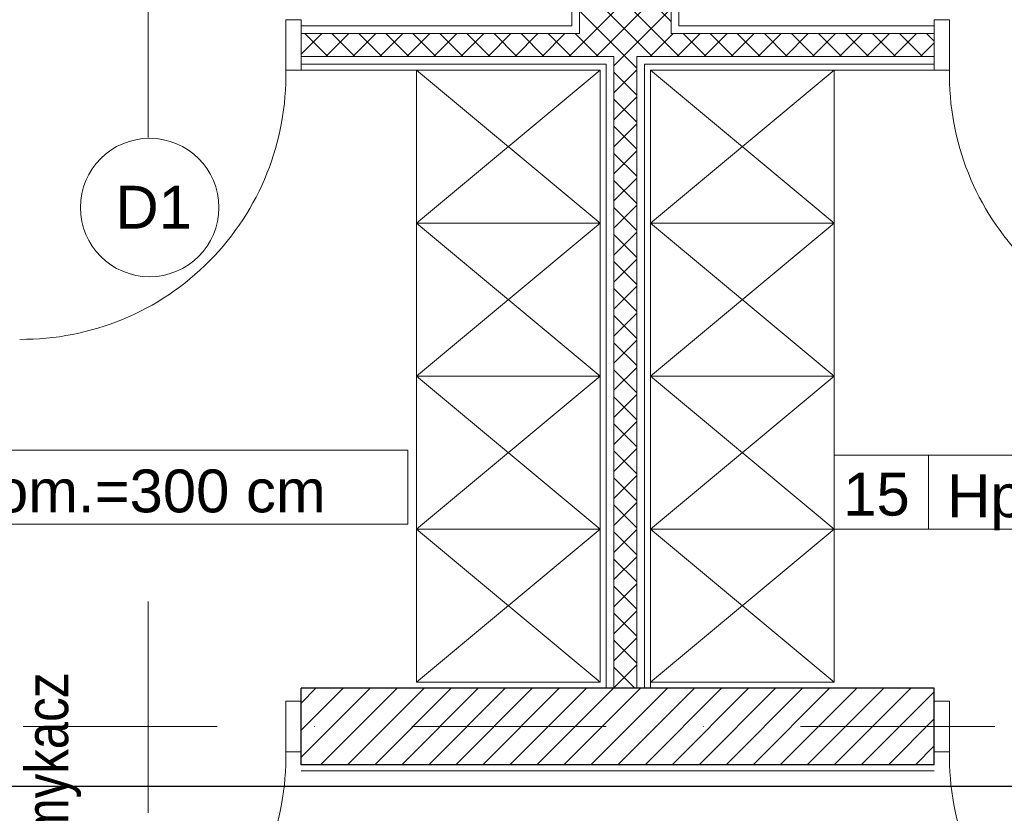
# Model space of a CAD drawing. Header units: metres. Extents: x 10441 to 19716, y -6570 to 1447.
# Tile 60 of 136: x 15706 to 16028, y -3650 to -3391. Entities that reach past the tile are written whole.
import ezdxf
from ezdxf.enums import TextEntityAlignment as Align

# ---------------------------------------------------------------- set-up
doc = ezdxf.new("R2010")
doc.units = ezdxf.units.M
doc.header["$MEASUREMENT"] = 0
doc.linetypes.add('DASHDOT', pattern=[25.4, 12.7, -6.35, 0, -6.35])
for name, color, linetype, lineweight in [('#elektryczne', 8, 'Continuous', 20), ('A_DRZWI', 8, 'Continuous', 5), ('A_HACZE', 8, 'Continuous', 5), ('A_OSIE', 8, 'Continuous', 13), ('A_OZACZENIE DRZWI', 8, 'Continuous', 13), ('A_OZNACZENIA OKIEN', 8, 'Continuous', 13), ('A_PROJEKTOWANE ŚCIANY MUROWANE NOŚNE', 8, 'Continuous', 30), ('A_SCIANY DZIALOWE GK', 8, 'Continuous', 5), ('A_TABELKI POM.', 8, 'Continuous', 20), ('A_TYNK', 8, 'Continuous', 5), ('A_WYMIARY WEWNETRZNE', 8, 'Continuous', 18), ('A_WYPOSAZENIE', 8, 'Continuous', 5), ('EB_CCTV', 4, 'Continuous', 5)]:
    doc.layers.add(name, color=color, linetype=linetype, lineweight=lineweight)
doc.layers.add('A_PPOŻ', color=8, linetype='Continuous')
doc.styles.add('ARIAL', font='arial.ttf')
doc.styles.add('GENERATED_STYLE_2', font='ARIALN.TTF')
doc.styles.add('m1_romans', font='romans.shx', dxfattribs={"width": 0.8})

# ---------------------------------------------------------------- blocks, each defined once
blk = doc.blocks.new('podkład')
at = {"layer": 'A_DRZWI', "color": 8, "ltscale": 2}
for points in [[(11615.29, -1146.2), (11610.29, -1146.2), (11610.29, -1162.7), (11615.29, -1162.7)], [(11822.29, -1146.2), (11827.29, -1146.2), (11827.29, -1162.7), (11822.29, -1162.7)], [(11615.29, -1368.95), (11610.29, -1368.95), (11610.29, -1385.45), (11615.29, -1385.45)], [(11822.29, -1368.95), (11827.29, -1368.95), (11827.29, -1385.45), (11822.29, -1385.45)]]:
    blk.add_lwpolyline(points, close=True, dxfattribs=at)
for centre, start, end in [((11523.99, -1164.35), 269.5362, 1.0989), ((11913.59, -1164.35), 178.9011, 270.4638), ((11523.99, -1387.11), 269.5362, 1.0989), ((11913.59, -1387.11), 178.9011, 270.4638)]:
    blk.add_arc(centre, 86.32, start, end, dxfattribs=at)
at = {"layer": 'A_HACZE', "color": 8, "linetype": 'Continuous'}
for p, q in [((11736.29, -1146.75), (11706.29, -1116.75)), ((11736.29, -1124.83), (11702.91, -1158.2)), ((11738.89, -1158.2), (11706.29, -1125.59)), ((11730.05, -1158.2), (11706.29, -1134.43)), ((11736.29, -1133.66), (11711.75, -1158.2)), ((11736.29, -1142.5), (11717.54, -1161.25)), ((11725.04, -1162.02), (11706.29, -1143.27)), ((11622.02, -1150.7), (11615.29, -1157.44)), ((11623.99, -1158.2), (11616.49, -1150.7)), ((11630.86, -1150.7), (11623.36, -1158.2)), ((11632.83, -1158.2), (11625.33, -1150.7)), ((11639.7, -1150.7), (11632.2, -1158.2)), ((11641.66, -1158.2), (11634.16, -1150.7)), ((11648.54, -1150.7), (11641.04, -1158.2)), ((11650.5, -1158.2), (11643, -1150.7)), ((11657.38, -1150.7), (11649.88, -1158.2)), ((11659.34, -1158.2), (11651.84, -1150.7)), ((11666.22, -1150.7), (11658.72, -1158.2)), ((11668.18, -1158.2), (11660.68, -1150.7)), ((11675.06, -1150.7), (11667.56, -1158.2)), ((11677.02, -1158.2), (11669.52, -1150.7)), ((11683.9, -1150.7), (11676.4, -1158.2)), ((11685.86, -1158.2), (11678.36, -1150.7)), ((11692.74, -1150.7), (11685.24, -1158.2)), ((11694.7, -1158.2), (11687.2, -1150.7)), ((11701.57, -1150.7), (11694.07, -1158.2)), ((11703.54, -1158.2), (11696.04, -1150.7)), ((11712.38, -1158.2), (11704.88, -1150.7)), ((11736.93, -1150.7), (11729.43, -1158.2)), ((11745.77, -1150.7), (11738.27, -1158.2)), ((11747.73, -1158.2), (11740.23, -1150.7)), ((11754.61, -1150.7), (11747.11, -1158.2)), ((11756.57, -1158.2), (11749.07, -1150.7)), ((11763.45, -1150.7), (11755.95, -1158.2)), ((11765.41, -1158.2), (11757.91, -1150.7)), ((11772.28, -1150.7), (11764.78, -1158.2)), ((11774.25, -1158.2), (11766.75, -1150.7)), ((11781.12, -1150.7), (11773.62, -1158.2)), ((11783.09, -1158.2), (11775.59, -1150.7)), ((11789.96, -1150.7), (11782.46, -1158.2)), ((11791.92, -1158.2), (11784.42, -1150.7)), ((11798.8, -1150.7), (11791.3, -1158.2)), ((11800.76, -1158.2), (11793.26, -1150.7)), ((11807.64, -1150.7), (11800.14, -1158.2)), ((11809.6, -1158.2), (11802.1, -1150.7)), ((11816.48, -1150.7), (11808.98, -1158.2)), ((11818.44, -1158.2), (11810.94, -1150.7)), ((11822.29, -1153.21), (11819.78, -1150.7)), ((11822.29, -1153.73), (11817.82, -1158.2)), ((11725.04, -1162.59), (11717.54, -1170.09)), ((11725.04, -1170.86), (11717.54, -1163.36)), ((11725.04, -1171.43), (11717.54, -1178.93)), ((11725.04, -1179.7), (11717.54, -1172.2)), ((11725.04, -1180.27), (11717.54, -1187.77)), ((11725.04, -1188.54), (11717.54, -1181.04)), ((11725.04, -1189.11), (11717.54, -1196.61)), ((11725.04, -1197.38), (11717.54, -1189.88)), ((11725.04, -1197.95), (11717.54, -1205.45)), ((11725.04, -1206.22), (11717.54, -1198.72)), ((11725.04, -1206.79), (11717.54, -1214.29)), ((11725.04, -1215.05), (11717.54, -1207.55)), ((11725.04, -1215.63), (11717.54, -1223.13)), ((11725.04, -1223.89), (11717.54, -1216.39)), ((11725.04, -1224.46), (11717.54, -1231.96)), ((11725.04, -1232.73), (11717.54, -1225.23)), ((11725.04, -1233.3), (11717.54, -1240.8)), ((11725.04, -1241.57), (11717.54, -1234.07)), ((11725.04, -1242.14), (11717.54, -1249.64)), ((11725.04, -1250.41), (11717.54, -1242.91)), ((11725.04, -1250.98), (11717.54, -1258.48)), ((11725.04, -1259.25), (11717.54, -1251.75)), ((11725.04, -1259.82), (11717.54, -1267.32)), ((11725.04, -1268.09), (11717.54, -1260.59)), ((11725.04, -1268.66), (11717.54, -1276.16)), ((11725.04, -1276.93), (11717.54, -1269.43)), ((11725.04, -1277.5), (11717.54, -1285)), ((11725.04, -1285.77), (11717.54, -1278.27)), ((11725.04, -1286.34), (11717.54, -1293.84)), ((11725.04, -1294.6), (11717.54, -1287.1)), ((11725.04, -1295.17), (11717.54, -1302.67)), ((11725.04, -1303.44), (11717.54, -1295.94)), ((11725.04, -1304.01), (11717.54, -1311.51)), ((11725.04, -1312.28), (11717.54, -1304.78)), ((11725.04, -1312.85), (11717.54, -1320.35)), ((11725.04, -1321.12), (11717.54, -1313.62)), ((11725.04, -1321.69), (11717.54, -1329.19)), ((11725.04, -1329.96), (11717.54, -1322.46)), ((11725.04, -1330.53), (11717.54, -1338.03)), ((11725.04, -1338.8), (11717.54, -1331.3)), ((11725.04, -1339.37), (11717.54, -1346.87)), ((11725.04, -1347.64), (11717.54, -1340.14)), ((11725.04, -1348.21), (11717.54, -1355.71)), ((11725.04, -1356.48), (11717.54, -1348.98)), ((11725.04, -1357.05), (11717.54, -1364.55)), ((11724.42, -1364.7), (11717.54, -1357.81)), ((11637.84, -1364.69), (11615.29, -1387.25)), ((11629, -1364.69), (11615.29, -1378.41)), ((11620.16, -1364.69), (11615.29, -1369.57)), ((11646.68, -1364.69), (11621.67, -1389.7)), ((11655.52, -1364.69), (11630.51, -1389.7)), ((11664.35, -1364.7), (11639.35, -1389.7)), ((11673.19, -1364.7), (11648.19, -1389.7)), ((11682.03, -1364.7), (11657.03, -1389.7)), ((11690.87, -1364.7), (11665.87, -1389.7)), ((11699.71, -1364.7), (11674.71, -1389.7)), ((11708.55, -1364.7), (11683.54, -1389.7)), ((11717.39, -1364.7), (11692.38, -1389.7)), ((11726.22, -1364.7), (11701.22, -1389.7)), ((11735.06, -1364.7), (11710.06, -1389.7)), ((11743.9, -1364.7), (11718.9, -1389.7)), ((11752.74, -1364.7), (11727.74, -1389.7)), ((11761.58, -1364.7), (11736.58, -1389.7)), ((11770.42, -1364.7), (11745.41, -1389.7)), ((11779.25, -1364.7), (11754.25, -1389.7)), ((11788.09, -1364.7), (11763.09, -1389.7)), ((11796.93, -1364.7), (11771.93, -1389.7)), ((11805.77, -1364.7), (11780.77, -1389.7)), ((11814.61, -1364.7), (11789.61, -1389.7)), ((11822.29, -1365.86), (11798.45, -1389.7)), ((11822.29, -1374.7), (11807.29, -1389.7)), ((11822.29, -1383.54), (11816.12, -1389.7))]:
    blk.add_line(p, q, dxfattribs=at)
at = {"layer": 'A_OSIE', "color": 8, "linetype": 'DASHDOT', "ltscale": 5}
blk.add_line((14256.99, -1377.2), (10108.73, -1377.2), dxfattribs=at)
at = {"layer": 'A_OZACZENIE DRZWI', "color": 8}
for p, q in [((11565.29, -1184.65), (11565.29, -1115.63)), ((11565.29, -1405.41), (11565.29, -1336.38))]:
    blk.add_line(p, q, dxfattribs=at)
at = {"layer": 'A_PROJEKTOWANE ŚCIANY MUROWANE NOŚNE', "color": 8}
for p, q in [((11822.29, -1364.7), (11615.29, -1364.69)), ((11615.29, -1389.7), (11615.29, -1364.69)), ((11822.29, -1389.7), (11822.29, -1364.7)), ((11822.29, -1389.7), (11615.29, -1389.7))]:
    blk.add_line(p, q, dxfattribs=at)
at = {"layer": 'A_SCIANY DZIALOWE GK', "color": 8}
for p, q in [((11738.79, -1148.2), (11738.79, -933.39)), ((11736.29, -1150.7), (11736.29, -933.76)), ((11703.79, -1148.2), (11703.79, -938.61)), ((11706.29, -1150.7), (11706.29, -938.24)), ((11703.79, -1148.2), (11615.29, -1148.2)), ((11822.29, -1148.2), (11738.79, -1148.2)), ((11706.29, -1150.7), (11615.29, -1150.7)), ((11822.29, -1150.7), (11736.29, -1150.7)), ((11717.54, -1158.2), (11615.29, -1158.2)), ((11717.54, -1364.7), (11717.54, -1158.2)), ((11822.29, -1158.2), (11725.04, -1158.2)), ((11725.04, -1364.7), (11725.04, -1158.2)), ((11715.04, -1160.7), (11615.29, -1160.7)), ((11715.04, -1364.7), (11715.04, -1160.7)), ((11822.29, -1160.7), (11727.54, -1160.7)), ((11727.54, -1364.7), (11727.54, -1160.7))]:
    blk.add_line(p, q, dxfattribs=at)
at = {"layer": 'A_TYNK', "color": 8}
for p, q in [((11713.04, -1162.7), (11615.29, -1162.7)), ((11713.04, -1362.7), (11713.04, -1162.7)), ((11822.29, -1162.7), (11729.54, -1162.7)), ((11729.54, -1364.7), (11729.54, -1162.7)), ((11615.29, -1391.7), (11822.29, -1391.7))]:
    blk.add_line(p, q, dxfattribs=at)
at = {"layer": 'A_WYMIARY WEWNETRZNE', "color": 8, "linetype": 'Continuous'}
for p, q in [((11453.2, -1286.87), (11650.18, -1286.87)), ((11650.18, -1286.87), (11650.18, -1311.09)), ((11789.54, -1312.7), (11789.54, -1288.48)), ((11789.54, -1288.48), (11986.52, -1288.48)), ((11820.41, -1288.48), (11820.41, -1312.7)), ((11650.18, -1311.09), (11453.2, -1311.09)), ((11986.52, -1312.7), (11789.54, -1312.7))]:
    blk.add_line(p, q, dxfattribs=at)
blk.add_circle((11565.78, -1207.58), 22.63, dxfattribs=at)
at = {"layer": 'A_WYPOSAZENIE', "color": 8}
for p, q in [((11653.04, -1212.7), (11713.04, -1162.7)), ((11653.04, -1162.7), (11713.04, -1212.7)), ((11729.54, -1212.7), (11789.54, -1162.7)), ((11729.54, -1162.7), (11789.54, -1212.7)), ((11653.04, -1262.7), (11713.04, -1212.7)), ((11653.04, -1212.7), (11713.04, -1262.7)), ((11729.54, -1262.7), (11789.54, -1212.7)), ((11729.54, -1212.7), (11789.54, -1262.7)), ((11653.04, -1312.7), (11713.04, -1262.7)), ((11653.04, -1262.7), (11713.04, -1312.7)), ((11729.54, -1312.7), (11789.54, -1262.7)), ((11729.54, -1262.7), (11789.54, -1312.7)), ((11653.04, -1362.7), (11713.04, -1312.7)), ((11653.04, -1312.7), (11713.04, -1362.7)), ((11729.54, -1362.7), (11789.54, -1312.7)), ((11729.54, -1312.7), (11789.54, -1362.7))]:
    blk.add_line(p, q, dxfattribs=at)
for points in [[(11713.04, -1162.7), (11713.04, -1212.7), (11653.04, -1212.7), (11653.04, -1162.7)], [(11789.54, -1162.7), (11789.54, -1212.7), (11729.54, -1212.7), (11729.54, -1162.7)], [(11713.04, -1212.7), (11713.04, -1262.7), (11653.04, -1262.7), (11653.04, -1212.7)], [(11789.54, -1212.7), (11789.54, -1262.7), (11729.54, -1262.7), (11729.54, -1212.7)], [(11713.04, -1262.7), (11713.04, -1312.7), (11653.04, -1312.7), (11653.04, -1262.7)], [(11789.54, -1262.7), (11789.54, -1312.7), (11729.54, -1312.7), (11729.54, -1262.7)], [(11713.04, -1312.7), (11713.04, -1362.7), (11653.04, -1362.7), (11653.04, -1312.7)], [(11789.54, -1312.7), (11789.54, -1362.7), (11729.54, -1362.7), (11729.54, -1312.7)]]:
    blk.add_lwpolyline(points, close=True, dxfattribs=at)
at = {"layer": 'A_OZACZENIE DRZWI', "color": 8, "ltscale": 0.1, "style": 'm1_romans', "width": 0.8}
for rotation, p in [(98.4861, (12735.07, -773.13)), (360, (12573.8, -1012.7)), (90, (11565.29, -1150.14)), (90, (11872.29, -1150.14)), (90, (12230.03, -1245.64)), (90, (12385.87, -1249.44)), (90, (11565.29, -1370.89)), (90, (11872.29, -1370.89)), (90, (12230.03, -1370.89)), (90, (12389.3, -1370.89)), (90, (11748.79, -1556.15)), (90, (11986.6, -1556.15)), (90, (12389.3, -1556.15)), (360, (12235.05, -1664.2)), (360, (12235.05, -1880.2)), (90, (11745.78, -2001.94))]:
    blk.add_attdef('SZEROKOSC', text='', height=10, rotation=rotation, dxfattribs=at).set_placement(p, align=Align.BOTTOM_CENTER)
for rotation, p in [(98.4861, (12738.56, -773.47)), (360, (12572.95, -1016.09)), (90, (11568.68, -1150.99)), (90, (11875.68, -1150.99)), (90, (12233.42, -1246.49)), (90, (12389.27, -1250.29)), (90, (11568.68, -1371.74)), (90, (11875.68, -1371.74)), (90, (12233.42, -1371.74)), (90, (12392.69, -1371.74)), (90, (11752.19, -1557)), (90, (11990, -1557)), (90, (12392.69, -1557)), (360, (12234.2, -1667.59)), (360, (12234.2, -1883.59)), (90, (11749.18, -2002.79))]:
    blk.add_attdef('WYSOKOSC', text='', height=10, rotation=rotation, dxfattribs=at).set_placement(p, align=Align.TOP_CENTER)
at = {"layer": 'A_OZNACZENIA OKIEN', "color": 8, "linetype": 'Continuous', "lineweight": 18, "style": 'ARIAL'}
for s, p in [('D1', (11554.61, -1214.48)), ('Hpom.=300 cm', (11490.19, -1307.21)), ('Hpom.=300 cm', (11826.53, -1308.81))]:
    blk.add_text(s, height=14, dxfattribs=at).set_placement(p)
at = {"layer": 'A_OZNACZENIA OKIEN', "color": 8, "ltscale": 0.1, "style": 'm1_romans', "width": 0.8}
for rotation, p in [(278.8676, (13403.28, -587.56)), (278.8676, (13013.44, -645.27)), (278.8676, (12475.3, -724.92)), (278.8676, (12253.72, -757.72)), (0, (14011.09, -903.42)), (278.8676, (11051.11, -935.72)), (278.8676, (10670.26, -992.09)), (0, (14011.09, -1578.09)), (90, (10823, -2081.55)), (90, (11208, -2081.55)), (90, (11974, -2081.55)), (90, (13179.19, -2081.55)), (90, (13543.19, -2081.55))]:
    blk.add_attdef('WYSOKOSC', text='', height=10, rotation=rotation, dxfattribs=at).set_placement(p, align=Align.TOP_CENTER)
for rotation, p in [(278.8676, (13373.71, -593.04)), (278.8676, (12983.87, -650.74)), (278.8676, (12445.73, -730.4)), (278.8676, (12224.15, -763.19)), (0, (14017.48, -900.03)), (278.8676, (11021.54, -941.2)), (278.8676, (10640.69, -997.57)), (0, (14017.48, -1574.7)), (90, (10819.6, -2080.7)), (90, (11204.6, -2080.7)), (90, (11970.6, -2080.7)), (90, (13175.8, -2080.7)), (90, (13539.8, -2080.7))]:
    blk.add_attdef('SZEROKOSC', text='', height=10, rotation=rotation, dxfattribs=at).set_placement(p, align=Align.BOTTOM_CENTER)
at = {"layer": 'A_PPOŻ', "color": 8, "linetype": 'Continuous', "lineweight": 18, "style": 'GENERATED_STYLE_2'}
blk.add_text('Samozamykacz', height=14, rotation=90, dxfattribs=at).set_placement((11539.14, -1472.83))
at = {"layer": 'A_TABELKI POM.', "color": 8, "linetype": 'Continuous', "lineweight": 18, "style": 'ARIAL'}
blk.add_text('15', height=14, dxfattribs=at).set_placement((11792.53, -1308.26))

msp = doc.modelspace()

# ---------------------------------------------------------------- linework, layer by layer
at = {"layer": 'EB_CCTV', "color": 4, "linetype": 'Continuous', "lineweight": 30}
msp.add_lwpolyline([(15578.17, -3641.48), (16770.67, -3641.48)], dxfattribs=at)

# ---------------------------------------------------------------- block references
at = {"layer": '#elektryczne', "color": 8, "linetype": 'Continuous', "lineweight": 18}
msp.add_blockref('podkład', (4182.37, -2244.78), dxfattribs=at)

doc.saveas('drawing.dxf')
